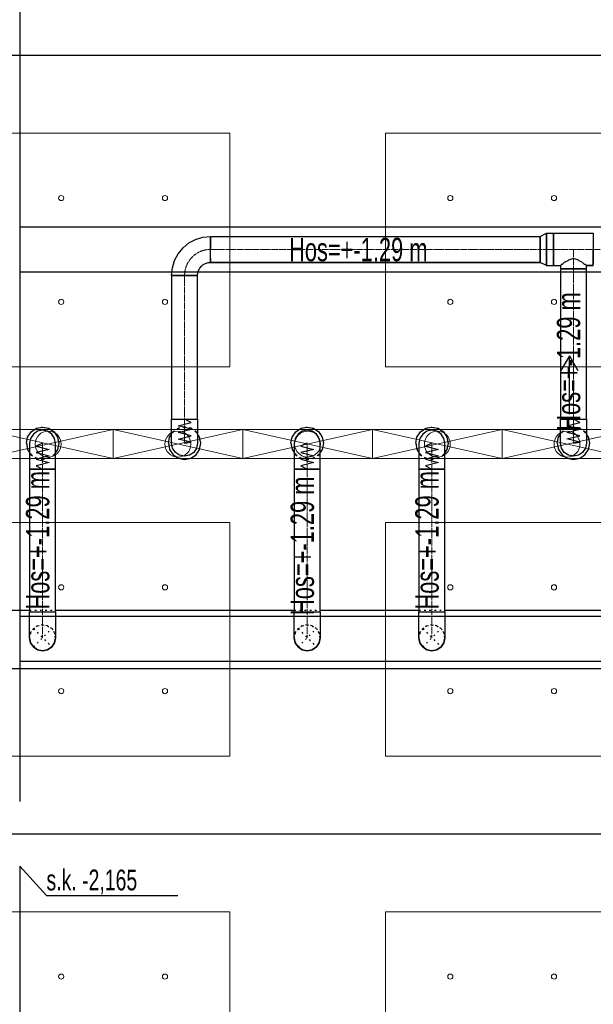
# Model space of a CAD drawing. Header units: centimetres. Extents: x -228435 to 46820, y -89367 to 152985.
# Tile 167 of 252: x 2240 to 6663, y 15686 to 23275. Entities that reach past the tile are written whole.
import ezdxf

# ---------------------------------------------------------------- set-up
doc = ezdxf.new("R2010")
doc.units = ezdxf.units.CM
doc.header["$LTSCALE"] = 50
doc.header["$PDMODE"] = 35
doc.header["$PDSIZE"] = 0.1
for name, pattern in [('CADVENT_CENTERLINE', [9.9, 7.4, -1, 0.5, -1]), ('CADVENT_HIDDEN', [0.8, 0.25, -0.55]), ('Kondygnacja  -0_5$0$HIDDEN', [9.525, 6.35, -3.175]), ('Kondygnacja  -0_5$0$HIDDEN2', [4.7625, 3.175, -1.5875]), ('Osie rzutów$0$DASHDOT2', [12.7, 6.35, -3.175, 0, -3.175])]:
    doc.linetypes.add(name, pattern=pattern)
doc.layers.get('0').update_dxf_attribs({"color": 8})
doc.layers.get('DEFPOINTS').update_dxf_attribs({"color": 8})
for name, color, linetype in [('01-103-Went PP_poziom-0_5$0$L_Nawiew', 3, 'Continuous'), ('bgde-nawiewDETAILS', 1, 'Continuous'), ('bgde-nawiewEXP', 1, 'Continuous'), ('bgde-nawiewHIDDEN', 1, 'Continuous'), ('bgde-tekst', 7, 'Continuous'), ('bgde_AJ_strzałki', 7, 'Continuous'), ('Kondygnacja  -0_5$0$ARCH_KONSTR_POWYŻEJ RZUTU', 8, 'Kondygnacja  -0_5$0$HIDDEN'), ('Kondygnacja  -0_5$0$ARCH_KONSTR_POWYŻEJ RZUTU_IST', 8, 'Kondygnacja  -0_5$0$HIDDEN2'), ('Osie rzutów$0$ARCH_INFO_OSIE_IST', 8, 'Osie rzutów$0$DASHDOT2'), ('Osie rzutów$0$ARCH_INFO_OSIE_OPISY_IST', 8, 'Continuous')]:
    doc.layers.add(name, color=color, linetype=linetype)
for name, color, linetype, lineweight in [('bgde-nawiewCEN', 7, 'Continuous', 13), ('bgde_nawiewnik', 11, 'Continuous', 5), ('Kondygnacja  -0_5$0$ARCH_INFO_WYMIARY', 8, 'Continuous', 9), ('SU Lampy kwadratowe  -05$0$ARCH_SUFITY_PODWIESZANE', 8, 'Continuous', 9)]:
    doc.layers.add(name, color=color, linetype=linetype, lineweight=lineweight)
doc.styles.add('Kondygnacja  -0_5$0$BIKTS', font='bikromsw.shx', dxfattribs={"width": 0.8})
doc.styles.add('Kondygnacja  -0_5$0$Romans', font='Romans.shx', dxfattribs={"width": 0.7})
doc.dimstyles.new('Kondygnacja  -0_5$0$Wymiary 1-100', dxfattribs={"dimtxt": 12, "dimasz": 10, "dimexe": 5, "dimexo": 0, "dimgap": 4, "dimtad": 1, "dimrnd": 0.5, "dimzin": 12, "dimdsep": 46, "dimtxsty": 'Kondygnacja  -0_5$0$Romans', "dimblk": 'Kondygnacja  -0_5$0$_Oblique', "dimcen": 10, "dimdle": 10, "dimclrt": 55, "dimazin": 0, "dimtfac": 1, "dimtmove": 1, "dimatfit": 3, "dimfxl": 0, "dimtolj": 1, "dimtzin": 0, "dimarcsym": 0})

# ---------------------------------------------------------------- blocks, each defined once
blk = doc.blocks.new('Osie rzutów')
at = {"layer": 'Osie rzutów$0$ARCH_INFO_OSIE_IST', "ltscale": 10}
for p, q in [((4436.04, 6800), (15156.54, 6800)), ((4436.04, 6200), (15156.54, 6200))]:
    blk.add_line(p, q, dxfattribs=at)
blk = doc.blocks.new('SU Lampy kwadratowe  -05$0$moduł sufitu')
at = {"layer": 'SU Lampy kwadratowe  -05$0$ARCH_SUFITY_PODWIESZANE'}
for points in [[(60, -60), (240, -60), (240, -240), (60, -240)], [(360, -60), (540, -60), (540, -240), (360, -240)], [(60, -360), (240, -360), (240, -540), (60, -540)], [(360, -360), (540, -360), (540, -540), (360, -540)]]:
    blk.add_lwpolyline(points, close=True, dxfattribs=at)
for centre in [(110, -110), (190, -110), (410, -110), (490, -110), (110, -190), (190, -190), (410, -190), (490, -190), (110, -410), (190, -410), (410, -410), (490, -410), (110, -490), (190, -490), (410, -490), (490, -490)]:
    blk.add_circle(centre, 2, dxfattribs=at)
blk = doc.blocks.new('SU Lampy kwadratowe  -05')
at = {"layer": 'SU Lampy kwadratowe  -05$0$ARCH_SUFITY_PODWIESZANE'}
for points in [[(12320, 6140), (12500, 6140), (12500, 5960), (12320, 5960)], [(12620, 6140), (12800, 6140), (12800, 5960), (12620, 5960)]]:
    blk.add_lwpolyline(points, close=True, dxfattribs=at)
for centre in [(12370, 6090), (12450, 6090), (12670, 6090), (12750, 6090)]:
    blk.add_circle(centre, 2, dxfattribs=at)
blk.add_blockref('SU Lampy kwadratowe  -05$0$moduł sufitu', (12260, 6800), dxfattribs=at)
blk = doc.blocks.new('Kondygnacja  -0_5$0$konstrukcja istniejąca -0.5')
at = {"layer": 'Kondygnacja  -0_5$0$ARCH_KONSTR_POWYŻEJ RZUTU_IST', "ltscale": 10}
for points in [[(12338, 7375), (12338, 6225)], [(12338, 6667.89), (13382, 6667.89), (13382, 6632.89), (12338, 6632.89)], [(12338, 6367.89), (13382, 6367.89), (13382, 6332.89), (12338, 6332.89)], [(12338, 6175), (12338, 5025)]]:
    blk.add_lwpolyline(points, dxfattribs=at)
at = {"layer": 'Kondygnacja  -0_5$0$ARCH_KONSTR_POWYŻEJ RZUTU_IST'}
blk.add_lwpolyline([(12338, 6175), (12358.68, 6152.53), (12459.84, 6152.53)], dxfattribs=at)
at = {"layer": 'Kondygnacja  -0_5$0$ARCH_KONSTR_POWYŻEJ RZUTU_IST', "style": 'Kondygnacja  -0_5$0$BIKTS', "width": 0.7}
blk.add_text('s.k. -2,165', height=16, dxfattribs=at).set_placement((12358.68, 6156.46))
blk = doc.blocks.new('Kondygnacja  -0_5$0$_Oblique')
at = {"color": 0, "linetype": 'ByBlock', "lineweight": -2}
blk.add_line((-0.5, -0.5), (0.5, 0.5), dxfattribs=at)
blk = doc.blocks.new('*D212')
at = {"layer": 'DEFPOINTS', "color": 0}
for p in [(-30586.3, 81900), (-30681.1, 12489.5), (9064, 12489.5)]:
    blk.add_point(p, dxfattribs=at)
at = {"layer": 'Kondygnacja  -0_5$0$ARCH_INFO_WYMIARY', "color": 0, "lineweight": -2}
for p, q in [((-30673.1, 81900), (-30686.1, 81900)), ((-30681.1, 81910), (-30681.1, 12479.5)), ((-30673.1, 12489.5), (-30686.1, 12489.5))]:
    blk.add_line(p, q, dxfattribs=at)
at = {"layer": 'Kondygnacja  -0_5$0$ARCH_INFO_WYMIARY', "color": 0, "lineweight": -2, "xscale": 10, "yscale": 10, "zscale": 10}
for p, rotation in [((-30681.1, 81900), 90), ((-30681.1, 12489.5), 270)]:
    blk.add_blockref('Kondygnacja  -0_5$0$_Oblique', p, dxfattribs=dict(at, rotation=rotation))
at = {"layer": 'Kondygnacja  -0_5$0$ARCH_INFO_WYMIARY', "color": 55, "insert": (-30691.1, 47194.8), "char_height": 12, "attachment_point": 5, "rotation": 90, "style": 'Kondygnacja  -0_5$0$Romans'}
blk.add_mtext('\\A1;69410.5', dxfattribs=at)
blk = doc.blocks.new('A$C066D7839')
at = {"layer": 'bgde_nawiewnik'}
for p, q in [((-50, -11.15), (-50, 11.15)), ((-50, 11.15), (50, 11.15)), ((-50, -11.15), (50, 11.15)), ((50, -11.15), (-50, 11.15)), ((50, 11.15), (50, -11.15)), ((50, -11.15), (-50, -11.15))]:
    blk.add_line(p, q, dxfattribs=at)
blk.add_circle((0, 0), 10, dxfattribs=at)
blk = doc.blocks.new('strzałki2')
at = {"layer": 'bgde_AJ_strzałki'}
for p, q in [((0, 686.6), (-64.9, 574.6, 1393)), ((0, 236.6), (0, 686.6)), ((0, 686.6), (64.9, 574.6, 1393))]:
    blk.add_line(p, q, dxfattribs=at)

msp = doc.modelspace()

# ---------------------------------------------------------------- linework, layer by layer
at = {"layer": 'bgde-nawiewCEN', "linetype": 'CADVENT_CENTERLINE', "ltscale": 0.06}
for p, q in [((6253.732, 21504.314), (3711.487, 21504.314)), ((6356.732, 21504.314), (6253.732, 21504.314)), ((6356.732, 21504.314), (6509.732, 21504.314)), ((6509.732, 21354.314), (6509.732, 21504.314)), ((6509.732, 21504.314), (6662.732, 21504.314)), ((6662.732, 21504.314), (6802.732, 21504.314)), ((6509.732, 21354.314), (6509.732, 20197.254)), ((3511.487, 21304.314), (3511.487, 20195.476)), ((3511.487, 20195.476), (3511.487, 20178.139)), ((6509.732, 20197.254), (6509.732, 20179.751)), ((3511.487, 20178.139), (3511.487, 20130.745)), ((3511.487, 20130.745), (3511.487, 20104.974)), ((6509.732, 20179.751), (6509.732, 20131.902)), ((6509.732, 20131.902), (6509.732, 20105.884)), ((3511.487, 20104.974), (3511.487, 20083.158)), ((3511.487, 20083.158), (3511.487, 20064.97)), ((3511.487, 20064.97), (3511.487, 20050.078)), ((3511.487, 20050.078), (3511.487, 20038.154)), ((3511.487, 20038.154), (3511.487, 20028.868)), ((6509.732, 20105.884), (6509.732, 20083.859)), ((6509.732, 20083.859), (6509.732, 20065.497)), ((6509.732, 20065.497), (6509.732, 20050.462)), ((6509.732, 20050.462), (6509.732, 20038.424)), ((6509.732, 20038.424), (6509.732, 20029.048)), ((2416.739, 20009.546), (2416.739, 20010.02)), ((2416.739, 20008.421), (2416.739, 20009.546)), ((2416.739, 20006.231), (2416.739, 20008.421)), ((2416.739, 20002.619), (2416.739, 20006.231)), ((2416.739, 19997.231), (2416.739, 20002.619)), ((2416.739, 19989.712), (2416.739, 19997.231)), ((2416.739, 19979.705), (2416.739, 19989.712)), ((2416.739, 19966.857), (2416.739, 19979.705)), ((2416.739, 19950.812), (2416.739, 19966.857)), ((3511.487, 20028.868), (3511.487, 20021.889)), ((3511.487, 20021.889), (3511.487, 20016.889)), ((3511.487, 20016.889), (3511.487, 20013.537)), ((3511.487, 20013.537), (3511.487, 20011.504)), ((3511.487, 20011.504), (3511.487, 20010.46)), ((3511.487, 20010.46), (3511.487, 20010.02)), ((4456.837, 20009.546), (4456.837, 20010.02)), ((4456.837, 20008.421), (4456.837, 20009.546)), ((4456.837, 20006.231), (4456.837, 20008.421)), ((4456.837, 20002.619), (4456.837, 20006.231)), ((4456.837, 19997.231), (4456.837, 20002.619)), ((4456.837, 19989.712), (4456.837, 19997.231)), ((4456.837, 19979.705), (4456.837, 19989.712)), ((4456.837, 19966.857), (4456.837, 19979.705)), ((4456.837, 19950.812), (4456.837, 19966.857)), ((5418.417, 20009.546), (5418.417, 20010.02)), ((5418.417, 20008.421), (5418.417, 20009.546)), ((5418.417, 20006.231), (5418.417, 20008.421)), ((5418.417, 20002.619), (5418.417, 20006.231)), ((5418.417, 19997.231), (5418.417, 20002.619)), ((5418.417, 19989.712), (5418.417, 19997.231)), ((5418.417, 19979.705), (5418.417, 19989.712)), ((5418.417, 19966.857), (5418.417, 19979.705)), ((5418.417, 19950.812), (5418.417, 19966.857)), ((6509.732, 20029.048), (6509.732, 20022.003)), ((6509.732, 20022.003), (6509.732, 20016.955)), ((6509.732, 20016.955), (6509.732, 20013.57)), ((6509.732, 20013.57), (6509.732, 20011.518)), ((6509.732, 20011.518), (6509.732, 20010.464)), ((6509.732, 20010.464), (6509.732, 20010.02)), ((2416.739, 19931.214), (2416.739, 19950.812)), ((2416.739, 19907.708), (2416.739, 19931.214)), ((2416.739, 19879.94), (2416.739, 19907.708)), ((4456.837, 19931.214), (4456.837, 19950.812)), ((4456.837, 19907.708), (4456.837, 19931.214)), ((4456.837, 19879.94), (4456.837, 19907.708)), ((5418.417, 19931.214), (5418.417, 19950.812)), ((5418.417, 19907.708), (5418.417, 19931.214)), ((5418.417, 19879.94), (5418.417, 19907.708)), ((2416.739, 19828.873), (2416.739, 19879.94)), ((2416.739, 19810.192), (2416.739, 19828.873)), ((2416.739, 18711.102), (2416.739, 19810.192)), ((4456.837, 19828.873), (4456.837, 19879.94)), ((4456.837, 19810.192), (4456.837, 19828.873)), ((4456.837, 18711.102), (4456.837, 19810.192)), ((5418.417, 19828.873), (5418.417, 19879.94)), ((5418.417, 19810.192), (5418.417, 19828.873)), ((5418.417, 18711.102), (5418.417, 19810.192)), ((2416.739, 18711.102), (2416.739, 18511.102)), ((4456.837, 18711.102), (4456.837, 18511.102)), ((5418.417, 18711.102), (5418.417, 18511.102))]:
    msp.add_line(p, q, dxfattribs=at)
msp.add_arc((3711.487, 21304.314), 200, 90, 180, dxfattribs=at)
at = {"layer": 'bgde-nawiewDETAILS', "linetype": 'CADVENT_HIDDEN'}
for p, q in [((2346.028, 18440.392), (2487.45, 18581.813)), ((2346.028, 18581.813), (2487.45, 18440.392)), ((4386.127, 18440.392), (4527.548, 18581.813)), ((4386.127, 18581.813), (4527.548, 18440.392)), ((5347.706, 18440.392), (5489.128, 18581.813)), ((5347.706, 18581.813), (5489.128, 18440.392))]:
    msp.add_line(p, q, dxfattribs=at)
at = {"layer": 'bgde-nawiewEXP', "linetype": 'Continuous'}
for points in [[(3711.487, 21404.314), (6253.732, 21404.314), (6253.732, 21604.314), (6301.889, 21629.314), (6301.889, 21379.314), (6253.732, 21404.314)], [(6301.889, 21379.314), (6301.889, 21629.314), (6356.732, 21629.314), (6356.732, 21379.314), (6409.732, 21379.314), (6409.732, 21354.314), (6609.732, 21354.314), (6609.732, 21379.314), (6602.12, 21386.926), (6595.727, 21388.829), (6580.442, 21404.114), (6553.986, 21415.926), (6548, 21421.911), (6509.732, 21433.304), (6471.463, 21421.911), (6465.477, 21415.926), (6439.021, 21404.114), (6423.736, 21388.829), (6417.344, 21386.926), (6409.732, 21379.314)], [(6301.889, 21379.314), (6356.732, 21379.314), (6356.732, 21629.314), (6662.732, 21629.314), (6662.732, 21456.479)], [(3411.487, 21304.314), (3417.251, 21362.841), (3434.323, 21419.119), (3462.046, 21470.985), (3499.354, 21516.446), (3544.815, 21553.755), (3596.681, 21581.478), (3652.959, 21598.55), (3711.487, 21604.314), (3711.487, 21542.582)], [(3711.487, 21542.582), (3711.487, 21575.025)], [(3711.487, 21433.603), (3711.487, 21542.582)], [(3711.487, 21542.582), (3711.487, 21504.314)], [(6662.732, 21456.479), (6662.732, 21504.314)], [(3411.487, 21304.314), (3611.487, 21304.314), (3613.408, 21323.823), (3619.099, 21342.582), (3628.34, 21359.871), (3640.776, 21375.025), (3655.93, 21387.461), (3673.218, 21396.702), (3691.977, 21402.392), (3711.487, 21404.314), (3711.487, 21411.926)], [(3711.487, 21433.603), (3711.487, 21411.926)], [(3711.487, 21411.926), (3711.487, 21433.603)], [(3711.487, 21411.926), (3711.487, 21404.314)], [(6662.732, 21415.926), (6662.732, 21456.479)], [(6662.732, 21456.479), (6662.732, 21415.926)], [(6662.732, 21415.926), (6662.732, 21388.829)], [(6662.732, 21379.314), (6662.732, 21415.926)], [(6356.732, 21379.314), (6356.732, 21388.829)], [(6609.732, 21379.314), (6662.732, 21379.314)], [(6662.732, 21379.314), (6609.732, 21379.314)], [(2291.739, 20010.02), (2301.254, 20057.855), (2328.351, 20098.408), (2368.904, 20125.505), (2416.739, 20135.02), (2464.575, 20125.505), (2505.127, 20098.408), (2532.224, 20057.855), (2541.739, 20010.02), (2532.224, 19962.184), (2516.739, 19939.01)], [(4331.837, 20010.02), (4341.352, 20057.855), (4368.449, 20098.408), (4409.002, 20125.505), (4456.837, 20135.02), (4504.673, 20125.505), (4545.226, 20098.408), (4572.322, 20057.855), (4581.837, 20010.02), (4572.322, 19962.184), (4556.837, 19939.01)], [(5293.417, 20010.02), (5302.932, 20057.855), (5330.029, 20098.408), (5370.582, 20125.505), (5418.417, 20135.02), (5466.253, 20125.505), (5506.805, 20098.408), (5533.902, 20057.855), (5543.417, 20010.02), (5533.902, 19962.184), (5518.417, 19939.01)], [(3386.487, 20010.02), (3396.002, 19962.184), (3423.098, 19921.632), (3463.651, 19894.535), (3511.487, 19885.02), (3559.322, 19894.535), (3599.875, 19921.632), (3626.971, 19962.184), (3636.487, 20010.02), (3626.971, 20057.855), (3611.487, 20081.03)], [(3386.487, 20010.02), (3396.002, 20057.855), (3411.487, 20081.03)], [(6384.732, 20010.02), (6394.247, 19962.184), (6421.343, 19921.632), (6461.896, 19894.535), (6509.732, 19885.02), (6557.567, 19894.535), (6598.12, 19921.632), (6625.217, 19962.184), (6634.732, 20010.02), (6625.217, 20057.855), (6609.732, 20081.03)], [(6384.732, 20010.02), (6394.247, 20057.855), (6409.732, 20081.03)], [(2291.739, 20010.02), (2301.254, 19962.184), (2316.739, 19939.01)], [(4331.837, 20010.02), (4341.352, 19962.184), (4356.837, 19939.01)], [(5293.417, 20010.02), (5302.932, 19962.184), (5318.417, 19939.01)], [(160.471, 18274.463), (10631.431, 18274.463), (10631.431, 18724.463), (10554.035, 18724.463)], [(1859.997, 18724.463), (2316.739, 18724.463)], [(2516.739, 18724.463), (4356.837, 18724.463)], [(4356.837, 18511.102), (4356.837, 18711.102), (4556.837, 18711.102), (4556.837, 18511.102), (4549.225, 18472.834), (4527.548, 18440.392), (4495.106, 18418.714), (4456.837, 18411.102), (4418.569, 18418.714), (4386.127, 18440.392), (4364.449, 18472.834)], [(4556.837, 18724.463), (5318.417, 18724.463)], [(5518.417, 18724.463), (7360.253, 18724.463)], [(2316.739, 18511.102), (2324.351, 18472.834), (2346.028, 18440.392), (2378.471, 18418.714)], [(2316.739, 18511.102), (2324.351, 18472.834), (2346.028, 18440.392), (2378.471, 18418.714)], [(2378.471, 18418.714), (2346.028, 18440.392)], [(2378.471, 18418.714), (2346.028, 18440.392)], [(4356.837, 18511.102), (4364.449, 18472.834)], [(4364.449, 18472.834), (4356.837, 18511.102)], [(4364.449, 18472.834), (4386.127, 18440.392)]]:
    msp.add_lwpolyline(points, dxfattribs=at)
for points in [[(3711.487, 21404.314), (3711.487, 21604.314), (6253.732, 21604.314), (6253.732, 21404.314)], [(6409.732, 20197.254), (6609.732, 20197.254), (6609.732, 21354.314), (6409.732, 21354.314)], [(3411.487, 20195.476), (3611.487, 20195.476), (3611.487, 21304.314), (3411.487, 21304.314)], [(3411.487, 20010.02), (3411.487, 20195.476), (3611.487, 20195.476), (3611.487, 20010.02), (3603.874, 19971.752), (3582.197, 19939.309), (3549.755, 19917.632), (3511.487, 19910.02), (3473.218, 19917.632), (3440.776, 19939.309), (3419.099, 19971.752)], [(6409.732, 20010.02), (6409.732, 20197.254), (6609.732, 20197.254), (6609.732, 20010.02), (6602.12, 19971.752), (6580.442, 19939.309), (6548, 19917.632), (6509.732, 19910.02), (6471.463, 19917.632), (6439.021, 19939.309), (6417.344, 19971.752)], [(2316.739, 20009.546), (2316.739, 19810.192), (2516.739, 19810.192), (2516.739, 20010.02), (2509.127, 20048.288), (2487.45, 20080.731), (2455.007, 20102.408), (2416.739, 20110.02), (2378.471, 20102.408), (2346.028, 20080.731), (2324.351, 20048.288), (2316.739, 20010.02)], [(4356.837, 19810.192), (4556.837, 19810.192), (4556.837, 20010.02), (4549.225, 20048.288), (4527.548, 20080.731), (4495.106, 20102.408), (4456.837, 20110.02), (4418.569, 20102.408), (4386.127, 20080.731), (4364.449, 20048.288), (4356.837, 20010.02), (4356.837, 19828.873)], [(5318.417, 19979.705), (5318.417, 19810.192), (5518.417, 19810.192), (5518.417, 20010.02), (5510.805, 20048.288), (5489.128, 20080.731), (5456.685, 20102.408), (5418.417, 20110.02), (5380.149, 20102.408), (5347.706, 20080.731), (5326.029, 20048.288), (5318.417, 20010.02), (5318.417, 19989.712)], [(2316.739, 18711.102), (2516.739, 18711.102), (2516.739, 19810.192), (2316.739, 19810.192)], [(4356.837, 18711.102), (4556.837, 18711.102), (4556.837, 19810.192), (4356.837, 19810.192)], [(5318.417, 18711.102), (5518.417, 18711.102), (5518.417, 19810.192), (5318.417, 19810.192)], [(2316.739, 18511.102), (2316.739, 18711.102), (2516.739, 18711.102), (2516.739, 18511.102), (2509.127, 18472.834), (2487.45, 18440.392), (2455.007, 18418.714), (2416.739, 18411.102), (2378.471, 18418.714), (2346.028, 18440.392), (2324.351, 18472.834)], [(5318.417, 18511.102), (5318.417, 18711.102), (5518.417, 18711.102), (5518.417, 18511.102), (5510.805, 18472.834), (5489.128, 18440.392), (5456.685, 18418.714), (5418.417, 18411.102), (5380.149, 18418.714), (5347.706, 18440.392), (5326.029, 18472.834)], [(2378.471, 18418.714), (2416.739, 18411.102), (2455.007, 18418.714), (2487.45, 18440.392), (2509.127, 18472.834), (2516.739, 18511.102), (2509.127, 18472.834), (2487.45, 18440.392), (2455.007, 18418.714), (2416.739, 18411.102)], [(4356.837, 18511.102), (4364.449, 18472.834), (4386.127, 18440.392), (4418.569, 18418.714), (4456.837, 18411.102), (4495.106, 18418.714), (4527.548, 18440.392), (4549.225, 18472.834), (4556.837, 18511.102), (4549.225, 18472.834), (4527.548, 18440.392), (4495.106, 18418.714), (4456.837, 18411.102), (4418.569, 18418.714), (4386.127, 18440.392), (4364.449, 18472.834)], [(5318.417, 18511.102), (5326.029, 18472.834), (5347.706, 18440.392), (5380.149, 18418.714), (5418.417, 18411.102), (5456.685, 18418.714), (5489.128, 18440.392), (5510.805, 18472.834), (5518.417, 18511.102), (5510.805, 18472.834), (5489.128, 18440.392), (5456.685, 18418.714), (5418.417, 18411.102), (5380.149, 18418.714), (5347.706, 18440.392), (5326.029, 18472.834)]]:
    msp.add_lwpolyline(points, close=True, dxfattribs=at)
at = {"layer": 'bgde-nawiewEXP'}
for points in [[(3511.487, 20010.02), (3561.487, 20017.833), (3461.487, 20042.834), (3561.487, 20067.913), (3461.487, 20093.401), (3561.487, 20118.478), (3461.487, 20144.166), (3561.487, 20169.172), (3511.487, 20195.476)], [(6509.732, 20010.02), (6559.732, 20018.24), (6459.732, 20043.376), (6559.732, 20068.711), (6459.732, 20094.425), (6559.732, 20119.705), (6459.732, 20145.587), (6559.732, 20170.772), (6509.732, 20197.254)], [(2416.739, 20010.02), (2366.739, 19988.741), (2466.739, 19963.401), (2366.739, 19938.202), (2466.739, 19912.939), (2366.739, 19887.426), (2466.739, 19862.089), (2366.739, 19836.652), (2416.739, 19810.192)], [(4456.837, 20010.02), (4406.837, 19988.741), (4506.837, 19963.401), (4406.837, 19938.202), (4506.837, 19912.939), (4406.837, 19887.426), (4506.837, 19862.089), (4406.837, 19836.652), (4456.837, 19810.192)], [(5418.417, 20010.02), (5368.417, 19988.741), (5468.417, 19963.401), (5368.417, 19938.202), (5468.417, 19912.939), (5368.417, 19887.426), (5468.417, 19862.089), (5368.417, 19836.652), (5418.417, 19810.192)]]:
    msp.add_lwpolyline(points, dxfattribs=at)
at = {"layer": 'bgde-nawiewHIDDEN', "linetype": 'CADVENT_HIDDEN'}
for points in [[(2291.739, 20010.02), (2301.254, 20057.855), (2328.351, 20098.408), (2368.904, 20125.505), (2416.739, 20135.02), (2464.575, 20125.505), (2505.127, 20098.408), (2532.224, 20057.855), (2541.739, 20010.02), (2532.224, 19962.184), (2505.127, 19921.632), (2464.575, 19894.535), (2416.739, 19885.02), (2368.904, 19894.535), (2328.351, 19921.632), (2368.904, 19894.535), (2416.739, 19885.02), (2464.575, 19894.535), (2505.127, 19921.632), (2516.739, 19939.01)], [(3386.487, 20010.02), (3396.002, 19962.184), (3423.098, 19921.632), (3463.651, 19894.535), (3511.487, 19885.02), (3559.322, 19894.535), (3599.875, 19921.632), (3626.971, 19962.184), (3636.487, 20010.02), (3626.971, 20057.855), (3599.875, 20098.408), (3559.322, 20125.505), (3511.487, 20135.02), (3463.651, 20125.505), (3423.098, 20098.408), (3411.487, 20081.03)], [(3386.487, 20010.02), (3396.002, 20057.855), (3423.098, 20098.408), (3463.651, 20125.505), (3511.487, 20135.02), (3559.322, 20125.505), (3599.875, 20098.408), (3611.487, 20081.03)], [(4331.837, 20010.02), (4341.352, 20057.855), (4368.449, 20098.408), (4409.002, 20125.505), (4456.837, 20135.02), (4504.673, 20125.505), (4545.226, 20098.408), (4572.322, 20057.855), (4581.837, 20010.02), (4572.322, 19962.184), (4545.226, 19921.632), (4504.673, 19894.535), (4456.837, 19885.02), (4409.002, 19894.535), (4368.449, 19921.632), (4409.002, 19894.535), (4456.837, 19885.02), (4504.673, 19894.535), (4545.226, 19921.632), (4556.837, 19939.01)], [(5293.417, 20010.02), (5302.932, 20057.855), (5330.029, 20098.408), (5370.582, 20125.505), (5418.417, 20135.02), (5466.253, 20125.505), (5506.805, 20098.408), (5533.902, 20057.855), (5543.417, 20010.02), (5533.902, 19962.184), (5506.805, 19921.632), (5466.253, 19894.535), (5418.417, 19885.02), (5370.582, 19894.535), (5330.029, 19921.632), (5370.582, 19894.535), (5418.417, 19885.02), (5466.253, 19894.535), (5506.805, 19921.632), (5518.417, 19939.01)], [(6384.732, 20010.02), (6394.247, 19962.184), (6421.343, 19921.632), (6461.896, 19894.535), (6509.732, 19885.02), (6557.567, 19894.535), (6598.12, 19921.632), (6625.217, 19962.184), (6634.732, 20010.02), (6625.217, 20057.855), (6598.12, 20098.408), (6557.567, 20125.505), (6509.732, 20135.02), (6461.896, 20125.505), (6421.343, 20098.408), (6409.732, 20081.03)], [(6384.732, 20010.02), (6394.247, 20057.855), (6421.343, 20098.408), (6461.896, 20125.505), (6509.732, 20135.02), (6557.567, 20125.505), (6598.12, 20098.408), (6609.732, 20081.03)], [(2291.739, 20010.02), (2301.254, 19962.184), (2328.351, 19921.632), (2316.739, 19939.01)], [(4331.837, 20010.02), (4341.352, 19962.184), (4368.449, 19921.632), (4356.837, 19939.01)], [(5293.417, 20010.02), (5302.932, 19962.184), (5330.029, 19921.632), (5318.417, 19939.01)], [(2316.739, 18724.463), (2516.739, 18724.463)], [(4356.837, 18724.463), (4556.837, 18724.463)], [(5318.417, 18724.463), (5518.417, 18724.463)]]:
    msp.add_lwpolyline(points, dxfattribs=at)
for points in [[(2316.739, 18511.102), (2324.351, 18549.371), (2346.028, 18581.813), (2378.471, 18603.49), (2416.739, 18611.102), (2455.007, 18603.49), (2487.45, 18581.813), (2509.127, 18549.371), (2516.739, 18511.102), (2509.127, 18549.371), (2487.45, 18581.813), (2455.007, 18603.49), (2416.739, 18611.102), (2378.471, 18603.49), (2346.028, 18581.813), (2324.351, 18549.371)], [(4356.837, 18511.102), (4364.449, 18549.371), (4386.127, 18581.813), (4418.569, 18603.49), (4456.837, 18611.102), (4495.106, 18603.49), (4527.548, 18581.813), (4549.225, 18549.371), (4556.837, 18511.102), (4549.225, 18549.371), (4527.548, 18581.813), (4495.106, 18603.49), (4456.837, 18611.102), (4418.569, 18603.49), (4386.127, 18581.813), (4364.449, 18549.371)], [(5318.417, 18511.102), (5326.029, 18549.371), (5347.706, 18581.813), (5380.149, 18603.49), (5418.417, 18611.102), (5456.685, 18603.49), (5489.128, 18581.813), (5510.805, 18549.371), (5518.417, 18511.102), (5510.805, 18549.371), (5489.128, 18581.813), (5456.685, 18603.49), (5418.417, 18611.102), (5380.149, 18603.49), (5347.706, 18581.813), (5326.029, 18549.371)]]:
    msp.add_lwpolyline(points, close=True, dxfattribs=at)

# ---------------------------------------------------------------- block references
at = {"layer": '01-103-Went PP_poziom-0_5$0$L_Nawiew', "xscale": 10, "yscale": 10, "zscale": 10}
for p in [(2460, 20003.971, 1920), (3460, 20003.971, 1920), (4460, 20003.971, 1920), (5460, 20003.971, 1920), (6460, 20003.971, 1920)]:
    msp.add_blockref('A$C066D7839', p, dxfattribs=at)
at = {"layer": 'bgde_AJ_strzałki'}
msp.add_blockref('strzałki2', (6477.999, 19996.964, 1920), dxfattribs=at)
at = {"layer": 'Kondygnacja  -0_5$0$ARCH_KONSTR_POWYŻEJ RZUTU', "xscale": 10, "yscale": 10, "zscale": 10}
msp.add_blockref('Kondygnacja  -0_5$0$konstrukcja istniejąca -0.5', (-121140, -45000), dxfattribs=at)
at = {"layer": 'Osie rzutów$0$ARCH_INFO_OSIE_OPISY_IST', "xscale": 10, "yscale": 10, "zscale": 10}
msp.add_blockref('Osie rzutów', (-121140, -45000), dxfattribs=at)
at = {"layer": 'SU Lampy kwadratowe  -05$0$ARCH_SUFITY_PODWIESZANE', "xscale": 10, "yscale": 10, "zscale": 10}
msp.add_blockref('SU Lampy kwadratowe  -05', (-121140, -45000), dxfattribs=at)

# ---------------------------------------------------------------- texts
at = {"layer": 'bgde-tekst', "width": 0.7}
msp.add_text('Hos=+-1.29 m ', height=180, dxfattribs=at).set_placement((4316.824, 21413.469, 1920))
for p in [(6561.5, 20106.541, -172.959), (2468.507, 18728.467, -172.959), (5470.185, 18728.467, -172.959), (4508.605, 18686.347, -172.959)]:
    msp.add_text('Hos=+-1.29 m ', height=180, rotation=90, dxfattribs=at).set_placement(p)

# ---------------------------------------------------------------- dimensions: what is measured, and where the dimension line sits
at = {"layer": 'Kondygnacja  -0_5$0$ARCH_INFO_WYMIARY'}
dim = msp.add_linear_dim(base=(-30681.114, 12489.5), p1=(-30586.301, 81900), p2=(9064, 12489.5), angle=90, dimstyle='Kondygnacja  -0_5$0$Wymiary 1-100', dxfattribs=at)
dim.commit()
dim.dimension.update_dxf_attribs({"geometry": '*D212', "text_midpoint": (-30691.114, 47194.75)})

doc.saveas('drawing.dxf')
